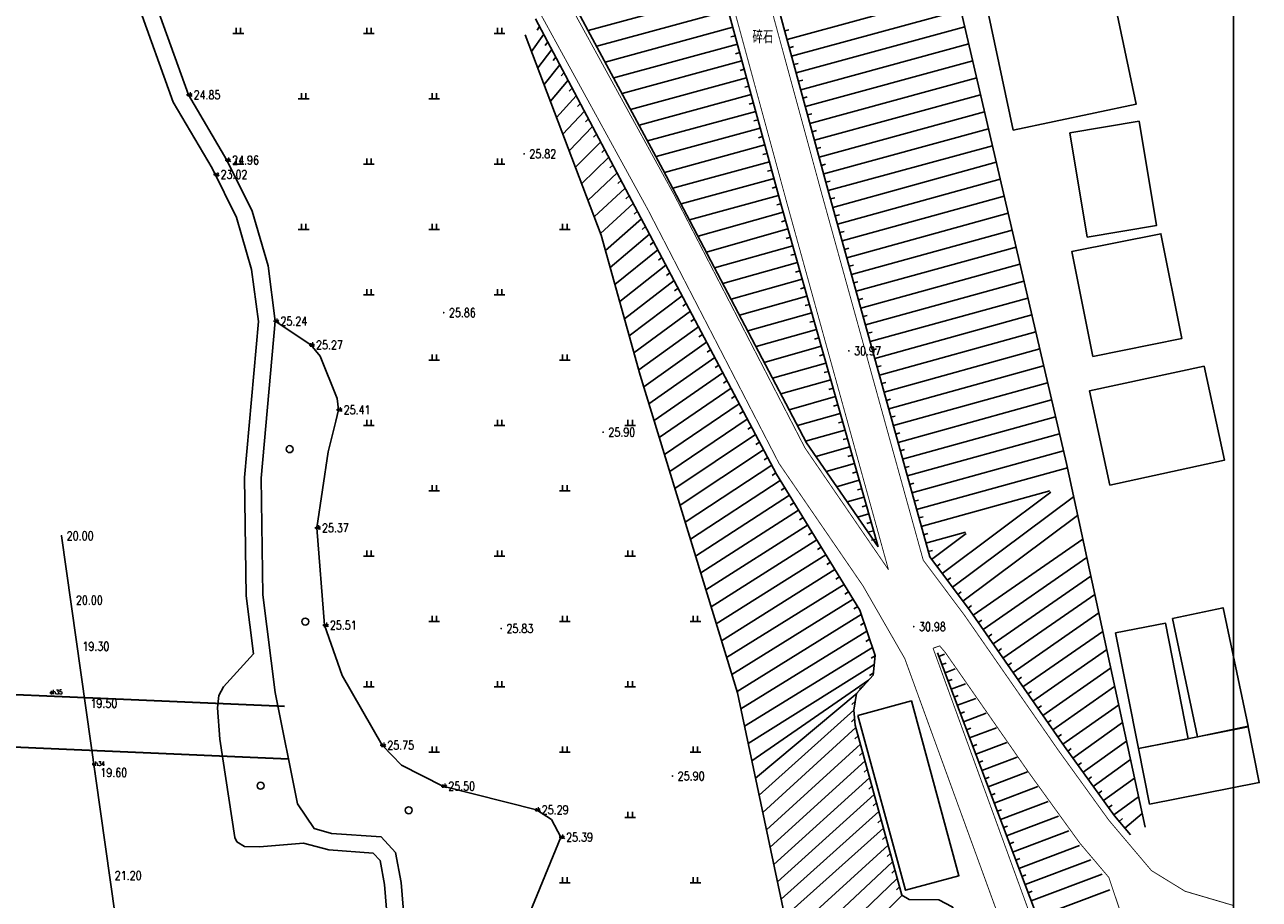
# Model space of a CAD drawing. Extents: x 475446 to 490894, y 3788879 to 3821323.
# Tile 14 of 75: x 481210 to 481352, y 3821091 to 3821191. Entities that reach past the tile are written whole.
import ezdxf
from ezdxf.enums import TextEntityAlignment as Align

# ---------------------------------------------------------------- set-up
doc = ezdxf.new("R2010")
doc.units = 0
doc.header["$LTSCALE"] = 0.5
doc.header["$PDMODE"] = 34
doc.header["$PDSIZE"] = 0.2
doc.linetypes.add('X3', pattern=[5, 4, -1])
doc.layers.get('0').update_dxf_attribs({"linetype": 'CONTINUOUS'})
for name, color, linetype in [('DLSS', 4, 'CONTINUOUS'), ('DMTZ', 3, 'CONTINUOUS'), ('dmx', 1, 'CONTINUOUS'), ('GCD', 1, 'CONTINUOUS'), ('JMD', 6, 'CONTINUOUS'), ('SXSS', 5, 'CONTINUOUS'), ('ZBTZ', 3, 'CONTINUOUS'), ('zdh', 7, 'CONTINUOUS')]:
    doc.layers.add(name, color=color, linetype=linetype)
doc.styles.add('HZ', font='rs.shx', dxfattribs={"width": 0.8, "bigfont": 'hztxt.shx'})
doc.linetypes.add('10421', pattern='A,2,[150,AAA.SHX,S=0.5,R=0,X=0,Y=0.5],1e-11', length=2)
doc.linetypes.add('1161', pattern='A,0,[149,AAA.SHX,S=0.15,R=0,X=0,Y=0],-1.6', length=1.6)

# ---------------------------------------------------------------- blocks, each defined once
blk = doc.blocks.new('GC200')
at = {"linetype": 'Continuous', "const_width": 0.2, "flags": 128}
blk.add_lwpolyline([(-0.1, 0, 1), (0.1, 0, 1)], format="xyb", close=True, dxfattribs=at)
blk = doc.blocks.new('gc119')
for p, q in [((-1.25, 0), (1.25, 0)), ((-0.5, 1.3), (-0.5, 0)), ((0.5, 1.3), (0.5, 0))]:
    blk.add_line(p, q)
blk = doc.blocks.new('gc326')
blk.add_circle((0, 0), 0.8)

msp = doc.modelspace()

# ---------------------------------------------------------------- linework, layer by layer
at = {"linetype": 'Continuous'}
msp.add_lwpolyline([(481030.24, 3821311.22), (481348.65, 3821311.22), (481348.65, 3820990.66), (481030.24, 3820990.66)], close=True, dxfattribs=at)
at = {"color": 3, "linetype": 'Continuous', "lineweight": 30, "elevation": 26.09, "flags": 128}
for points in [[(481181.52, 3821115.47), (481239.69, 3821112.94)], [(481181.26, 3821109.47), (481240.16, 3821106.92)]]:
    msp.add_lwpolyline(points, dxfattribs=at)
at = {"layer": 'DLSS', "linetype": 'X3', "const_width": 0.1, "elevation": 26.1, "flags": 128}
for points in [[(481309.05, 3821128.62), (481297.44, 3821170.53), (481282.39, 3821225.77), (481270.95, 3821284.83), (481266.19, 3821311.22)], [(481111.04, 3821276.97), (481113.87, 3821275.8), (481117.84, 3821273.1), (481128.96, 3821264.87), (481137.76, 3821259.19), (481142.81, 3821256.76), (481146.15, 3821255.98), (481150.05, 3821255.56), (481188.47, 3821255.26), (481192.58, 3821254.95), (481198.9, 3821253.34), (481204.48, 3821251.37), (481217.62, 3821244.27), (481232.86, 3821234.12), (481247.61, 3821221.78), (481262.68, 3821206.89), (481271.66, 3821194.96), (481284.51, 3821171.54), (481299.47, 3821142.59), (481309.05, 3821128.62)], [(481334.36, 3821093.28), (481331.02, 3821097.23), (481325.12, 3821105.39), (481315.55, 3821119.15), (481314.93, 3821119.87), (481314.17, 3821119.6)], [(481314.17, 3821119.6), (481325.93, 3821087.32), (481334.41, 3821064.4), (481341.2, 3821049.14), (481348.65, 3821034.96)]]:
    msp.add_lwpolyline(points, dxfattribs=at)
at = {"layer": 'DLSS', "linetype": 'Continuous', "const_width": 0.1, "elevation": 26.1, "flags": 128}
for points in [[(481348.65, 3821090.07), (481343.11, 3821091.7), (481339.25, 3821094.07), (481334.36, 3821099.85), (481328.58, 3821107.85), (481317.77, 3821123.4), (481313.04, 3821129.72), (481301.43, 3821171.63), (481286.42, 3821226.71), (481275.02, 3821285.59), (481270.4, 3821311.22)], [(481203.08, 3821248.19), (481215.83, 3821241.29), (481230.78, 3821231.34), (481245.28, 3821219.22), (481260.06, 3821204.61), (481268.74, 3821193.08), (481281.45, 3821169.91), (481296.49, 3821140.81), (481306.12, 3821126.77), (481310.92, 3821118.42), (481322.68, 3821086.13), (481331.2, 3821063.09), (481338.08, 3821047.62), (481348.65, 3821027.52)]]:
    msp.add_lwpolyline(points, dxfattribs=at)
at = {"layer": 'DLSS', "linetype": 'X3', "const_width": 0.1, "flags": 128}
msp.add_lwpolyline([(481348.65, 3821038.72), (481343.41, 3821060), (481340.04, 3821074.01), (481338.66, 3821080.45), (481334.36, 3821093.28)], dxfattribs=at)
at = {"layer": 'DMTZ', "linetype": 'Continuous'}
for p, q in [((481290.13, 3821194.75), (481274.58, 3821190.51)), ((481297.4, 3821189.51), (481316.91, 3821194.82)), ((481290.65, 3821192.82), (481275.55, 3821188.71)), ((481297.93, 3821187.58), (481317.36, 3821192.87)), ((481269.46, 3821190.11), (481268.07, 3821188.13)), ((481268.99, 3821190.99), (481268.72, 3821190.58)), ((481291.18, 3821190.89), (481276.52, 3821186.9)), ((481297.14, 3821190.47), (481297.62, 3821190.61)), ((481298.46, 3821185.65), (481317.82, 3821190.93)), ((481269.93, 3821189.23), (481269.63, 3821188.82)), ((481291.7, 3821188.96), (481277.5, 3821185.09)), ((481291.44, 3821189.93), (481290.96, 3821189.79)), ((481297.67, 3821188.54), (481298.15, 3821188.68)), ((481298.98, 3821183.72), (481318.27, 3821188.98)), ((481270.4, 3821188.34), (481268.79, 3821186.23)), ((481270.86, 3821187.46), (481270.55, 3821187.07)), ((481291.97, 3821188), (481291.48, 3821187.86)), ((481271.33, 3821186.58), (481269.51, 3821184.33)), ((481271.8, 3821185.69), (481271.48, 3821185.31)), ((481292.23, 3821187.03), (481278.47, 3821183.28)), ((481292.49, 3821186.07), (481292.01, 3821185.93)), ((481298.19, 3821186.61), (481298.68, 3821186.75)), ((481299.51, 3821181.79), (481318.73, 3821187.03)), ((481272.27, 3821184.81), (481270.23, 3821182.43)), ((481292.76, 3821185.1), (481279.44, 3821181.47)), ((481298.72, 3821184.69), (481299.2, 3821184.82)), ((481300.03, 3821179.86), (481319.18, 3821185.08)), ((481273.2, 3821183.04), (481270.95, 3821180.52)), ((481272.73, 3821183.92), (481272.4, 3821183.55)), ((481293.28, 3821183.17), (481280.42, 3821179.67)), ((481293.02, 3821184.14), (481292.54, 3821184)), ((481299.24, 3821182.76), (481299.73, 3821182.89)), ((481300.56, 3821177.93), (481319.63, 3821183.13)), ((481273.67, 3821182.16), (481273.33, 3821181.79)), ((481293.54, 3821182.21), (481293.06, 3821182.07)), ((481274.14, 3821181.27), (481271.66, 3821178.62)), ((481274.61, 3821180.39), (481274.26, 3821180.03)), ((481293.81, 3821181.24), (481281.39, 3821177.86)), ((481294.07, 3821180.28), (481293.59, 3821180.15)), ((481299.77, 3821180.83), (481300.25, 3821180.96)), ((481301.08, 3821176), (481320.09, 3821181.18)), ((481275.07, 3821179.5), (481272.38, 3821176.72)), ((481275.54, 3821178.62), (481275.19, 3821178.26)), ((481294.33, 3821179.31), (481282.36, 3821176.05)), ((481300.3, 3821178.9), (481300.78, 3821179.03)), ((481301.61, 3821174.07), (481320.54, 3821179.23)), ((481276.01, 3821177.74), (481273.1, 3821174.82)), ((481294.86, 3821177.38), (481283.33, 3821174.24)), ((481294.6, 3821178.35), (481294.11, 3821178.22)), ((481302.14, 3821172.14), (481320.99, 3821177.28)), ((481276.94, 3821175.97), (481273.82, 3821172.92)), ((481276.48, 3821176.85), (481276.12, 3821176.5)), ((481295.12, 3821176.42), (481294.64, 3821176.29)), ((481300.82, 3821176.97), (481301.3, 3821177.1)), ((481277.41, 3821175.08), (481277.05, 3821174.74)), ((481295.38, 3821175.45), (481284.28, 3821172.43)), ((481295.65, 3821174.49), (481295.16, 3821174.36)), ((481301.35, 3821175.04), (481301.83, 3821175.17)), ((481302.67, 3821170.21), (481321.43, 3821175.41)), ((481277.88, 3821174.2), (481274.54, 3821171.02)), ((481278.35, 3821173.32), (481277.98, 3821172.97)), ((481295.91, 3821173.52), (481285.24, 3821170.61)), ((481301.87, 3821173.11), (481302.36, 3821173.24)), ((481303.2, 3821168.29), (481321.88, 3821173.46)), ((481278.81, 3821172.43), (481275.26, 3821169.12)), ((481279.28, 3821171.55), (481278.91, 3821171.21)), ((481296.44, 3821171.59), (481286.19, 3821168.8)), ((481296.17, 3821172.56), (481295.69, 3821172.43)), ((481303.74, 3821166.36), (481322.33, 3821171.51)), ((481279.75, 3821170.66), (481275.98, 3821167.22)), ((481296.7, 3821170.63), (481296.22, 3821170.5)), ((481302.4, 3821171.18), (481302.88, 3821171.31)), ((481280.68, 3821168.9), (481276.55, 3821165.27)), ((481280.22, 3821169.78), (481279.84, 3821169.45)), ((481296.97, 3821169.67), (481287.19, 3821166.9)), ((481297.24, 3821168.7), (481296.76, 3821168.57)), ((481302.94, 3821169.25), (481303.42, 3821169.38)), ((481304.27, 3821164.43), (481322.79, 3821169.56)), ((481281.15, 3821168.01), (481280.77, 3821167.69)), ((481297.51, 3821167.74), (481288.14, 3821165.09)), ((481303.47, 3821167.32), (481303.95, 3821167.46)), ((481304.81, 3821162.51), (481323.24, 3821167.61)), ((481281.62, 3821167.13), (481277.09, 3821163.31)), ((481282.09, 3821166.25), (481281.7, 3821165.93)), ((481297.79, 3821166.78), (481297.3, 3821166.64)), ((481282.56, 3821165.36), (481277.64, 3821161.35)), ((481283.02, 3821164.48), (481282.63, 3821164.16)), ((481298.06, 3821165.82), (481289.09, 3821163.28)), ((481298.33, 3821164.85), (481297.85, 3821164.72)), ((481304, 3821165.4), (481304.49, 3821165.53)), ((481305.34, 3821160.58), (481323.7, 3821165.66)), ((481283.49, 3821163.59), (481278.19, 3821159.4)), ((481298.6, 3821163.89), (481290.04, 3821161.47)), ((481304.54, 3821163.47), (481305.02, 3821163.6)), ((481305.87, 3821158.65), (481324.15, 3821163.71)), ((481284.43, 3821161.83), (481278.74, 3821157.44)), ((481283.96, 3821162.71), (481283.56, 3821162.4)), ((481299.15, 3821161.97), (481290.99, 3821159.66)), ((481298.88, 3821162.93), (481298.39, 3821162.79)), ((481305.07, 3821161.54), (481305.55, 3821161.67)), ((481306.41, 3821156.72), (481324.6, 3821161.76)), ((481284.89, 3821160.94), (481284.5, 3821160.64)), ((481299.42, 3821161.01), (481298.94, 3821160.87)), ((481285.36, 3821160.06), (481279.28, 3821155.48)), ((481285.83, 3821159.17), (481285.43, 3821158.88)), ((481299.69, 3821160.04), (481291.94, 3821157.85)), ((481299.97, 3821159.08), (481299.48, 3821158.95)), ((481305.61, 3821159.61), (481306.09, 3821159.75)), ((481306.94, 3821154.8), (481325.06, 3821159.81)), ((481286.3, 3821158.29), (481279.83, 3821153.53)), ((481286.76, 3821157.41), (481286.36, 3821157.11)), ((481300.24, 3821158.12), (481292.89, 3821156.04)), ((481306.14, 3821157.69), (481306.62, 3821157.82)), ((481307.48, 3821152.87), (481325.51, 3821157.87)), ((481287.23, 3821156.52), (481280.38, 3821151.57)), ((481300.78, 3821156.2), (481293.84, 3821154.23)), ((481300.51, 3821157.16), (481300.03, 3821157.02)), ((481308.01, 3821150.94), (481325.96, 3821155.92)), ((481288.17, 3821154.75), (481280.96, 3821149.62)), ((481287.7, 3821155.64), (481287.29, 3821155.35)), ((481301.06, 3821155.23), (481300.57, 3821155.1)), ((481306.67, 3821155.76), (481307.16, 3821155.89)), ((481288.63, 3821153.87), (481288.23, 3821153.58)), ((481301.33, 3821154.27), (481294.79, 3821152.42)), ((481301.6, 3821153.31), (481301.12, 3821153.17)), ((481307.21, 3821153.83), (481307.69, 3821153.97)), ((481308.54, 3821149.01), (481326.42, 3821153.97)), ((481289.1, 3821152.99), (481281.55, 3821147.68)), ((481289.57, 3821152.1), (481289.16, 3821151.82)), ((481301.87, 3821152.35), (481295.74, 3821150.61)), ((481307.74, 3821151.9), (481308.22, 3821152.04)), ((481309.08, 3821147.09), (481326.87, 3821152.02)), ((481290.04, 3821151.22), (481282.15, 3821145.73)), ((481290.51, 3821150.33), (481290.09, 3821150.05)), ((481302.42, 3821150.42), (481296.69, 3821148.8)), ((481302.15, 3821151.38), (481301.66, 3821151.25)), ((481290.97, 3821149.45), (481282.74, 3821143.79)), ((481302.69, 3821149.46), (481302.21, 3821149.32)), ((481308.28, 3821149.98), (481308.76, 3821150.11)), ((481309.61, 3821145.16), (481327.32, 3821150.07)), ((481291.91, 3821147.68), (481283.34, 3821141.85)), ((481291.44, 3821148.57), (481291.03, 3821148.28)), ((481302.96, 3821148.5), (481297.64, 3821146.99)), ((481303.24, 3821147.54), (481302.75, 3821147.4)), ((481308.81, 3821148.05), (481309.29, 3821148.18)), ((481310.15, 3821143.23), (481327.78, 3821148.12)), ((481292.38, 3821146.8), (481291.96, 3821146.52)), ((481303.51, 3821146.57), (481298.59, 3821145.18)), ((481309.34, 3821146.12), (481309.83, 3821146.26)), ((481310.68, 3821141.3), (481328.23, 3821146.17)), ((481292.84, 3821145.91), (481283.93, 3821139.9)), ((481293.31, 3821145.03), (481292.9, 3821144.75)), ((481304.05, 3821144.65), (481299.54, 3821143.37)), ((481303.78, 3821145.61), (481303.3, 3821145.48)), ((481293.78, 3821144.15), (481284.53, 3821137.96)), ((481294.25, 3821143.26), (481293.83, 3821142.99)), ((481304.33, 3821143.69), (481303.84, 3821143.55)), ((481309.88, 3821144.19), (481310.36, 3821144.33)), ((481311.21, 3821139.38), (481328.69, 3821144.22)), ((481294.71, 3821142.38), (481285.12, 3821136.02)), ((481304.6, 3821142.73), (481300.71, 3821141.62)), ((481304.87, 3821141.76), (481304.39, 3821141.63)), ((481310.41, 3821142.27), (481310.89, 3821142.4)), ((481311.75, 3821137.45), (481329.14, 3821142.27)), ((481295.65, 3821140.61), (481285.72, 3821134.07)), ((481295.18, 3821141.5), (481294.76, 3821141.22)), ((481305.14, 3821140.8), (481301.91, 3821139.88)), ((481310.95, 3821140.34), (481311.43, 3821140.47)), ((481312.28, 3821135.52), (481329.59, 3821140.32)), ((481296.12, 3821139.73), (481295.7, 3821139.45)), ((481305.42, 3821139.84), (481304.93, 3821139.7)), ((481296.63, 3821138.87), (481286.31, 3821132.13)), ((481297.15, 3821138.02), (481296.73, 3821137.74)), ((481305.69, 3821138.88), (481303.1, 3821138.14)), ((481305.96, 3821137.91), (481305.48, 3821137.78)), ((481311.48, 3821138.41), (481311.96, 3821138.55)), ((481312.82, 3821133.59), (481327.59, 3821137.69)), ((481315.2, 3821128.2), (481327.68, 3821137.52)), ((481297.68, 3821137.16), (481286.91, 3821130.19)), ((481298.2, 3821136.31), (481297.78, 3821136.04)), ((481306.23, 3821136.95), (481304.3, 3821136.4)), ((481312.01, 3821136.49), (481312.5, 3821136.62)), ((481316.4, 3821126.6), (481330.3, 3821136.99)), ((481298.72, 3821135.46), (481287.5, 3821128.24)), ((481306.78, 3821135.03), (481305.49, 3821134.66)), ((481306.51, 3821135.99), (481306.03, 3821135.85)), ((481312.55, 3821134.56), (481313.03, 3821134.69)), ((481317.6, 3821124.99), (481330.77, 3821134.84)), ((481299.77, 3821133.75), (481288.09, 3821126.3)), ((481299.24, 3821134.61), (481298.82, 3821134.34)), ((481307.05, 3821134.07), (481306.57, 3821133.93)), ((481300.81, 3821132.05), (481288.69, 3821124.36)), ((481300.29, 3821132.9), (481299.87, 3821132.63)), ((481307.32, 3821133.1), (481306.69, 3821132.92)), ((481307.6, 3821132.14), (481307.12, 3821132.01)), ((481313.08, 3821132.63), (481313.56, 3821132.76)), ((481313.35, 3821131.67), (481317.88, 3821132.92)), ((481314, 3821129.8), (481317.96, 3821132.76)), ((481318.78, 3821123.38), (481331.36, 3821132.13)), ((481301.33, 3821131.2), (481300.91, 3821130.93)), ((481313.62, 3821130.7), (481314.1, 3821130.84)), ((481301.86, 3821130.34), (481289.28, 3821122.41)), ((481302.38, 3821129.49), (481301.96, 3821129.23)), ((481314.6, 3821129), (481315, 3821129.3)), ((481319.92, 3821121.74), (481331.81, 3821130.01)), ((481302.9, 3821128.64), (481289.88, 3821120.47)), ((481303.43, 3821127.79), (481303, 3821127.52)), ((481315.8, 3821127.4), (481316.2, 3821127.7)), ((481321.06, 3821120.1), (481332.27, 3821127.89)), ((481303.95, 3821126.93), (481290.47, 3821118.53)), ((481304.99, 3821125.23), (481291.07, 3821116.58)), ((481304.47, 3821126.08), (481304.05, 3821125.82)), ((481317, 3821125.79), (481317.4, 3821126.09)), ((481322.2, 3821118.45), (481332.73, 3821125.77)), ((481305.93, 3821123.47), (481291.66, 3821114.64)), ((481305.52, 3821124.38), (481305.09, 3821124.11)), ((481318.2, 3821124.19), (481318.6, 3821124.49)), ((481323.35, 3821116.81), (481333.19, 3821123.66)), ((481306.25, 3821122.53), (481305.82, 3821122.26)), ((481319.35, 3821122.56), (481319.76, 3821122.84)), ((481306.57, 3821121.58), (481292.1, 3821112.66)), ((481306.88, 3821120.63), (481306.46, 3821120.37)), ((481320.49, 3821120.92), (481320.9, 3821121.2)), ((481324.49, 3821115.17), (481333.65, 3821121.54)), ((481307.2, 3821119.68), (481292.52, 3821110.67)), ((481321.63, 3821119.27), (481322.04, 3821119.56)), ((481325.63, 3821113.53), (481334.1, 3821119.42)), ((481307.41, 3821117.74), (481292.94, 3821108.68)), ((481307.51, 3821118.73), (481307.08, 3821118.47)), ((481314.84, 3821118.66), (481315.5, 3821118.91)), ((481315.19, 3821117.72), (481315.66, 3821117.9)), ((481322.77, 3821117.63), (481323.19, 3821117.92)), ((481307.31, 3821116.74), (481306.89, 3821116.47)), ((481315.55, 3821116.79), (481316.69, 3821117.22)), ((481323.92, 3821115.99), (481324.33, 3821116.28)), ((481326.77, 3821111.89), (481334.56, 3821117.3)), ((481306.77, 3821115.94), (481293.36, 3821106.69)), ((481306.1, 3821115.2), (481305.71, 3821114.89)), ((481315.9, 3821115.85), (481316.37, 3821116.03)), ((481316.25, 3821114.92), (481317.88, 3821115.53)), ((481327.91, 3821110.24), (481335.02, 3821115.19)), ((481305.44, 3821114.45), (481293.78, 3821104.7)), ((481305.23, 3821113.48), (481304.86, 3821113.16)), ((481316.61, 3821113.98), (481317.07, 3821114.16)), ((481316.96, 3821113.05), (481319.07, 3821113.84)), ((481325.06, 3821114.35), (481325.47, 3821114.63)), ((481305.07, 3821112.5), (481294.21, 3821102.72)), ((481317.31, 3821112.11), (481317.78, 3821112.29)), ((481317.67, 3821111.17), (481320.26, 3821112.15)), ((481326.2, 3821112.71), (481326.61, 3821112.99)), ((481329.06, 3821108.6), (481335.48, 3821113.07)), ((481305.16, 3821111.5), (481304.79, 3821111.17)), ((481327.34, 3821111.07), (481327.75, 3821111.35)), ((481330.22, 3821106.98), (481335.91, 3821111.09)), ((481305.3, 3821110.51), (481294.63, 3821100.73)), ((481305.56, 3821109.55), (481305.19, 3821109.21)), ((481318.02, 3821110.24), (481318.49, 3821110.41)), ((481318.37, 3821109.3), (481321.45, 3821110.46)), ((481328.48, 3821109.42), (481328.9, 3821109.71)), ((481305.83, 3821108.59), (481295.05, 3821098.74)), ((481318.72, 3821108.37), (481319.19, 3821108.54)), ((481319.08, 3821107.43), (481322.64, 3821108.77)), ((481329.64, 3821107.79), (481330.04, 3821108.08)), ((481331.39, 3821105.36), (481336.37, 3821108.95)), ((481306.36, 3821106.66), (481295.47, 3821096.75)), ((481306.09, 3821107.62), (481305.72, 3821107.28)), ((481319.43, 3821106.5), (481319.9, 3821106.67)), ((481319.78, 3821105.56), (481323.83, 3821107.09)), ((481330.81, 3821106.17), (481331.21, 3821106.46)), ((481332.56, 3821103.74), (481336.83, 3821106.82)), ((481306.62, 3821105.69), (481306.25, 3821105.36)), ((481320.49, 3821103.69), (481325.02, 3821105.4)), ((481306.89, 3821104.73), (481295.89, 3821094.76)), ((481307.15, 3821103.76), (481306.78, 3821103.43)), ((481320.14, 3821104.62), (481320.6, 3821104.8)), ((481321.2, 3821101.82), (481326.21, 3821103.71)), ((481331.98, 3821104.55), (481332.38, 3821104.84)), ((481333.74, 3821102.11), (481337.29, 3821104.68)), ((481307.42, 3821102.8), (481296.31, 3821092.78)), ((481320.84, 3821102.75), (481321.31, 3821102.93)), ((481333.15, 3821102.92), (481333.56, 3821103.22)), ((481334.91, 3821100.49), (481337.75, 3821102.55)), ((481307.95, 3821100.87), (481296.73, 3821090.79)), ((481307.68, 3821101.84), (481307.31, 3821101.5)), ((481321.55, 3821100.88), (481322.02, 3821101.06)), ((481321.9, 3821099.95), (481327.39, 3821102.02)), ((481334.32, 3821101.3), (481334.73, 3821101.6)), ((481336.19, 3821098.96), (481338.17, 3821100.63)), ((481308.21, 3821099.91), (481307.84, 3821099.57)), ((481322.61, 3821098.08), (481328.58, 3821100.33)), ((481335.54, 3821099.72), (481335.92, 3821100.04)), ((481308.48, 3821098.94), (481297.15, 3821088.8)), ((481308.74, 3821097.98), (481308.37, 3821097.64)), ((481322.25, 3821099.01), (481322.72, 3821099.19)), ((481323.31, 3821096.2), (481329.77, 3821098.64)), ((481309, 3821097.01), (481297.96, 3821086.94)), ((481322.96, 3821097.14), (481323.43, 3821097.32)), ((481324.02, 3821094.33), (481330.97, 3821096.95)), ((481309.53, 3821095.09), (481298.86, 3821085.12)), ((481309.27, 3821096.05), (481308.9, 3821095.71)), ((481323.67, 3821095.27), (481324.13, 3821095.45)), ((481324.73, 3821092.46), (481332.28, 3821095.31)), ((481309.8, 3821094.12), (481309.44, 3821093.78)), ((481324.37, 3821093.4), (481324.84, 3821093.57)), ((481325.43, 3821090.59), (481333.59, 3821093.67)), ((481310.06, 3821093.16), (481299.76, 3821083.3)), ((481310.33, 3821092.19), (481309.97, 3821091.85)), ((481310.62, 3821091.25), (481300.65, 3821081.48)), ((481325.08, 3821091.53), (481325.55, 3821091.7)), ((481326.14, 3821088.72), (481334.47, 3821091.86))]:
    msp.add_line(p, q, dxfattribs=at)
for points in [[(481265.52, 3821311.1), (481270.28, 3821284.7), (481281.72, 3821225.62), (481296.77, 3821170.35), (481307.85, 3821131.23)], [(481336.83, 3821098.19), (481335.01, 3821100.35), (481329.25, 3821108.32), (481318.43, 3821123.88), (481313.79, 3821130.09), (481302.22, 3821171.85), (481287.22, 3821226.9), (481275.83, 3821285.74), (481271.23, 3821311.22)], [(481268.53, 3821191.88), (481296.2, 3821139.57), (481305.77, 3821123.97), (481307.51, 3821118.75), (481307.29, 3821116.52), (481305.39, 3821114.4), (481305.07, 3821112.5), (481305.23, 3821110.76), (481310.58, 3821091.27), (481311.44, 3821090.77), (481314.82, 3821090.72), (481316.38, 3821089.92), (481317.4, 3821088.47), (481327.84, 3821057.13), (481342.8, 3821029.28)], [(481348.65, 3821036.44), (481341.82, 3821049.43), (481335.05, 3821064.66), (481326.58, 3821087.56), (481314.69, 3821119.07)]]:
    msp.add_lwpolyline(points, dxfattribs=at)
at = {"layer": 'DMTZ', "linetype": '10421', "flags": 128}
for points in [[(481254.97, 3821074.19), (481254.68, 3821074.63), (481254.16, 3821079.51), (481253.1, 3821092.72), (481252.45, 3821096.15), (481250.79, 3821097.93), (481245.1, 3821098.35), (481243.09, 3821098.89), (481241.19, 3821101.74), (481238.64, 3821114.53), (481237.22, 3821125.74), (481237.04, 3821139.14), (481238.64, 3821157.15), (481237.81, 3821163.49), (481235.98, 3821169.77), (481233.09, 3821175.64), (481228.66, 3821183.13), (481224.61, 3821194.43), (481220.09, 3821204.44), (481216.24, 3821210.11), (481202.69, 3821228.47), (481197.17, 3821236.83), (481191.52, 3821251.07), (481188.92, 3821251.02)], [(481254.16, 3821079.51), (481263.19, 3821081.42), (481267.83, 3821089.14), (481271.44, 3821097.9), (481270.35, 3821099.92), (481268.63, 3821101.04), (481257.9, 3821103.77), (481253.12, 3821106.18), (481250.9, 3821108.46), (481246.31, 3821116.46), (481244.31, 3821122.24), (481243.4, 3821133.41), (481244.73, 3821142.16), (481245.61, 3821145.69), (481245.89, 3821146.97), (481245.74, 3821148.28), (481243.79, 3821153.15), (481242.72, 3821154.42), (481238.64, 3821157.15)]]:
    msp.add_lwpolyline(points, dxfattribs=at)
at = {"layer": 'dmx', "linetype": 'Continuous'}
msp.add_lwpolyline([(481214.1, 3821132.5), (481228.1, 3821033.49)], dxfattribs=at)
at = {"layer": 'JMD', "linetype": 'Continuous', "flags": 128}
for points in [[(481323.35, 3821179.08), (481337.51, 3821182.07), (481332.87, 3821204.04), (481318.71, 3821201.05)], [(481331.88, 3821166.81), (481339.82, 3821168.13), (481337.82, 3821180.1), (481329.89, 3821178.77)], [(481332.51, 3821153.11), (481342.73, 3821155.16), (481340.33, 3821167.19), (481330.1, 3821165.15)], [(481334.47, 3821138.34), (481347.63, 3821141.18), (481345.29, 3821151.98), (481332.13, 3821149.14)], [(481341.67, 3821123.03), (481344.55, 3821109.42), (481350.36, 3821110.65), (481347.48, 3821124.25)], [(481337.75, 3821108.08), (481343.48, 3821109.21), (481340.86, 3821122.48), (481335.13, 3821121.36)], [(481305.53, 3821111.89), (481310.99, 3821091.81), (481317.14, 3821093.49), (481311.69, 3821113.56)], [(481339.01, 3821101.7), (481351.63, 3821104.18), (481350.37, 3821110.57), (481337.75, 3821108.08)]]:
    msp.add_lwpolyline(points, close=True, dxfattribs=at)
at = {"layer": 'SXSS', "linetype": 'Continuous', "flags": 128}
msp.add_lwpolyline([(481252.25, 3821079.29), (481251.2, 3821092.46), (481250.67, 3821095.25), (481249.9, 3821096.07), (481244.78, 3821096.45), (481241.89, 3821097.22), (481236.83, 3821096.81), (481235.12, 3821096.83), (481234.22, 3821097.38), (481234.01, 3821097.87), (481232.27, 3821109.15), (481231.99, 3821112.77), (481232.17, 3821114.16), (481232.69, 3821115.17), (481236.15, 3821118.96), (481235.31, 3821125.61), (481235.12, 3821139.21), (481236.71, 3821157.11), (481235.93, 3821163.09), (481234.18, 3821169.07), (481231.4, 3821174.73), (481226.92, 3821182.31), (481222.83, 3821193.71)], dxfattribs=at)
at = {"layer": 'ZBTZ', "linetype": '1161', "flags": 128}
for points in [[(481248.63, 3821311.22), (481270.03, 3821202.48), (481271.29, 3821196.63), (481283.16, 3821174.56), (481299.64, 3821143.18), (481307.85, 3821131.23)], [(481338.51, 3821099.06), (481329.48, 3821140.81), (481313.08, 3821211.29), (481291.41, 3821311.22)], [(481297.23, 3821088.42), (481291.72, 3821114.47), (481280.55, 3821150.96), (481276.06, 3821167.02), (481267.35, 3821190.03)]]:
    msp.add_lwpolyline(points, dxfattribs=at)
at = {"layer": 'zdh', "linetype": 'Continuous'}
for p in [(481228.66, 3821183.13, 24.85), (481233.09, 3821175.64, 24.96), (481231.76, 3821174, 23.02), (481238.64, 3821157.15, 25.24), (481242.72, 3821154.42, 25.27), (481245.89, 3821146.97, 25.41), (481243.4, 3821133.41, 25.37), (481244.31, 3821122.24, 25.51), (481212.96, 3821114.5, 22.89), (481250.9, 3821108.46, 25.75), (481217.81, 3821106.28, 22.85), (481257.9, 3821103.77, 25.5), (481268.63, 3821101.04, 25.29), (481271.44, 3821097.9, 25.39)]:
    msp.add_point(p, dxfattribs=at)

# ---------------------------------------------------------------- block references
at = {"layer": 'GCD', "linetype": 'Continuous'}
ref = msp.add_blockref('GC200', (481228.66, 3821183.13, 24.85), dxfattribs=dict(at, xscale=0.5, yscale=0.5, zscale=0.5))
ref.add_attrib('height', '24.85', dxfattribs={"linetype": 'Continuous', "height": 1, "style": 'HZ', "width": 0.8}).set_placement((481229.26, 3821183.13, 24.85), align=Align.MIDDLE_LEFT)
ref = msp.add_blockref('GC200', (481233.09, 3821175.64, 24.96), dxfattribs=dict(at, xscale=0.5, yscale=0.5, zscale=0.5))
ref.add_attrib('height', '24.96', dxfattribs={"linetype": 'Continuous', "height": 1, "style": 'HZ', "width": 0.8}).set_placement((481233.69, 3821175.64, 24.96), align=Align.MIDDLE_LEFT)
ref = msp.add_blockref('GC200', (481267.21, 3821176.36, 25.82), dxfattribs=dict(at, xscale=0.5, yscale=0.5, zscale=0.5))
ref.add_attrib('height', '25.82', dxfattribs={"linetype": 'Continuous', "height": 1, "style": 'HZ', "width": 0.8}).set_placement((481267.81, 3821176.36, 25.82), align=Align.MIDDLE_LEFT)
ref = msp.add_blockref('GC200', (481231.76, 3821174, 23.02), dxfattribs=dict(at, xscale=0.5, yscale=0.5, zscale=0.5))
ref.add_attrib('height', '23.02', dxfattribs={"linetype": 'Continuous', "height": 1, "style": 'HZ', "width": 0.8}).set_placement((481232.36, 3821174, 23.02), align=Align.MIDDLE_LEFT)
ref = msp.add_blockref('GC200', (481238.64, 3821157.15, 25.24), dxfattribs=dict(at, xscale=0.5, yscale=0.5, zscale=0.5))
ref.add_attrib('height', '25.24', dxfattribs={"linetype": 'Continuous', "height": 1, "style": 'HZ', "width": 0.8}).set_placement((481239.24, 3821157.15, 25.24), align=Align.MIDDLE_LEFT)
ref = msp.add_blockref('GC200', (481257.98, 3821158.13, 25.86), dxfattribs=dict(at, xscale=0.5, yscale=0.5, zscale=0.5))
ref.add_attrib('height', '25.86', dxfattribs={"linetype": 'Continuous', "height": 1, "style": 'HZ', "width": 0.8}).set_placement((481258.58, 3821158.13, 25.86), align=Align.MIDDLE_LEFT)
ref = msp.add_blockref('GC200', (481242.72, 3821154.42, 25.27), dxfattribs=dict(at, xscale=0.5, yscale=0.5, zscale=0.5))
ref.add_attrib('height', '25.27', dxfattribs={"linetype": 'Continuous', "height": 1, "style": 'HZ', "width": 0.8}).set_placement((481243.32, 3821154.42, 25.27), align=Align.MIDDLE_LEFT)
ref = msp.add_blockref('GC200', (481304.51, 3821153.74, 30.97), dxfattribs=dict(at, xscale=0.5, yscale=0.5, zscale=0.5))
ref.add_attrib('height', '30.97', dxfattribs={"linetype": 'Continuous', "height": 1, "style": 'HZ', "width": 0.8}).set_placement((481305.11, 3821153.74, 30.97), align=Align.MIDDLE_LEFT)
ref = msp.add_blockref('GC200', (481245.89, 3821146.97, 25.41), dxfattribs=dict(at, xscale=0.5, yscale=0.5, zscale=0.5))
ref.add_attrib('height', '25.41', dxfattribs={"linetype": 'Continuous', "height": 1, "style": 'HZ', "width": 0.8}).set_placement((481246.49, 3821146.97, 25.41), align=Align.MIDDLE_LEFT)
ref = msp.add_blockref('GC200', (481276.28, 3821144.4, 25.9), dxfattribs=dict(at, xscale=0.5, yscale=0.5, zscale=0.5))
ref.add_attrib('height', '25.90', dxfattribs={"linetype": 'Continuous', "height": 1, "style": 'HZ', "width": 0.8}).set_placement((481276.88, 3821144.4, 25.9), align=Align.MIDDLE_LEFT)
ref = msp.add_blockref('GC200', (481243.4, 3821133.41, 25.37), dxfattribs=dict(at, xscale=0.5, yscale=0.5, zscale=0.5))
ref.add_attrib('height', '25.37', dxfattribs={"linetype": 'Continuous', "height": 1, "style": 'HZ', "width": 0.8}).set_placement((481244, 3821133.41, 25.37), align=Align.MIDDLE_LEFT)
ref = msp.add_blockref('GC200', (481214.1, 3821132.5, 20), dxfattribs=dict(at, xscale=0.5, yscale=0.5, zscale=0.5))
ref.add_attrib('height', '20.00', dxfattribs={"linetype": 'Continuous', "height": 1, "style": 'HZ', "width": 0.8}).set_placement((481214.7, 3821132.5, 20), align=Align.MIDDLE_LEFT)
ref = msp.add_blockref('GC200', (481215.15, 3821125.12, 20), dxfattribs=dict(at, xscale=0.5, yscale=0.5, zscale=0.5))
ref.add_attrib('height', '20.00', dxfattribs={"linetype": 'Continuous', "height": 1, "style": 'HZ', "width": 0.8}).set_placement((481215.75, 3821125.12, 20), align=Align.MIDDLE_LEFT)
ref = msp.add_blockref('GC200', (481244.31, 3821122.24, 25.51), dxfattribs=dict(at, xscale=0.5, yscale=0.5, zscale=0.5))
ref.add_attrib('height', '25.51', dxfattribs={"linetype": 'Continuous', "height": 1, "style": 'HZ', "width": 0.8}).set_placement((481244.91, 3821122.24, 25.51), align=Align.MIDDLE_LEFT)
ref = msp.add_blockref('GC200', (481264.59, 3821121.86, 25.83), dxfattribs=dict(at, xscale=0.5, yscale=0.5, zscale=0.5))
ref.add_attrib('height', '25.83', dxfattribs={"linetype": 'Continuous', "height": 1, "style": 'HZ', "width": 0.8}).set_placement((481265.19, 3821121.86, 25.83), align=Align.MIDDLE_LEFT)
ref = msp.add_blockref('GC200', (481311.95, 3821122.08, 30.98), dxfattribs=dict(at, xscale=0.5, yscale=0.5, zscale=0.5))
ref.add_attrib('height', '30.98', dxfattribs={"linetype": 'Continuous', "height": 1, "style": 'HZ', "width": 0.8}).set_placement((481312.55, 3821122.08, 30.98), align=Align.MIDDLE_LEFT)
ref = msp.add_blockref('GC200', (481215.9, 3821119.82, 19.3), dxfattribs=dict(at, xscale=0.5, yscale=0.5, zscale=0.5))
ref.add_attrib('height', '19.30', dxfattribs={"linetype": 'Continuous', "height": 1, "style": 'HZ', "width": 0.8}).set_placement((481216.5, 3821119.82, 19.3), align=Align.MIDDLE_LEFT)
ref = msp.add_blockref('GC200', (481216.82, 3821113.27, 19.5), dxfattribs=dict(at, xscale=0.5, yscale=0.5, zscale=0.5))
ref.add_attrib('height', '19.50', dxfattribs={"linetype": 'Continuous', "height": 1, "style": 'HZ', "width": 0.8}).set_placement((481217.42, 3821113.27, 19.5), align=Align.MIDDLE_LEFT)
ref = msp.add_blockref('GC200', (481250.9, 3821108.46, 25.75), dxfattribs=dict(at, xscale=0.5, yscale=0.5, zscale=0.5))
ref.add_attrib('height', '25.75', dxfattribs={"linetype": 'Continuous', "height": 1, "style": 'HZ', "width": 0.8}).set_placement((481251.5, 3821108.46, 25.75), align=Align.MIDDLE_LEFT)
ref = msp.add_blockref('GC200', (481217.95, 3821105.32, 19.6), dxfattribs=dict(at, xscale=0.5, yscale=0.5, zscale=0.5))
ref.add_attrib('height', '19.60', dxfattribs={"linetype": 'Continuous', "height": 1, "style": 'HZ', "width": 0.8}).set_placement((481218.55, 3821105.32, 19.6), align=Align.MIDDLE_LEFT)
ref = msp.add_blockref('GC200', (481284.25, 3821104.93, 25.9), dxfattribs=dict(at, xscale=0.5, yscale=0.5, zscale=0.5))
ref.add_attrib('height', '25.90', dxfattribs={"linetype": 'Continuous', "height": 1, "style": 'HZ', "width": 0.8}).set_placement((481284.85, 3821104.93, 25.9), align=Align.MIDDLE_LEFT)
ref = msp.add_blockref('GC200', (481257.9, 3821103.77, 25.5), dxfattribs=dict(at, xscale=0.5, yscale=0.5, zscale=0.5))
ref.add_attrib('height', '25.50', dxfattribs={"linetype": 'Continuous', "height": 1, "style": 'HZ', "width": 0.8}).set_placement((481258.5, 3821103.77, 25.5), align=Align.MIDDLE_LEFT)
ref = msp.add_blockref('GC200', (481268.63, 3821101.04, 25.29), dxfattribs=dict(at, xscale=0.5, yscale=0.5, zscale=0.5))
ref.add_attrib('height', '25.29', dxfattribs={"linetype": 'Continuous', "height": 1, "style": 'HZ', "width": 0.8}).set_placement((481269.23, 3821101.04, 25.29), align=Align.MIDDLE_LEFT)
ref = msp.add_blockref('GC200', (481271.44, 3821097.9, 25.39), dxfattribs=dict(at, xscale=0.5, yscale=0.5, zscale=0.5))
ref.add_attrib('height', '25.39', dxfattribs={"linetype": 'Continuous', "height": 1, "style": 'HZ', "width": 0.8}).set_placement((481272.04, 3821097.9, 25.39), align=Align.MIDDLE_LEFT)
ref = msp.add_blockref('GC200', (481219.61, 3821093.51, 21.2), dxfattribs=dict(at, xscale=0.5, yscale=0.5, zscale=0.5))
ref.add_attrib('height', '21.20', dxfattribs={"linetype": 'Continuous', "height": 1, "style": 'HZ', "width": 0.8}).set_placement((481220.21, 3821093.51, 21.2), align=Align.MIDDLE_LEFT)
at = {"layer": 'ZBTZ', "linetype": 'Continuous', "xscale": 0.5, "yscale": 0.5}
for name, p in [('gc119', (481234.39, 3821190.17)), ('gc119', (481249.39, 3821190.17)), ('gc119', (481264.39, 3821190.17)), ('gc119', (481241.89, 3821182.67)), ('gc119', (481256.89, 3821182.67)), ('gc119', (481234.39, 3821175.17)), ('gc119', (481249.39, 3821175.17)), ('gc119', (481264.39, 3821175.17)), ('gc119', (481241.89, 3821167.67)), ('gc119', (481256.89, 3821167.67)), ('gc119', (481271.89, 3821167.67)), ('gc119', (481249.39, 3821160.17)), ('gc119', (481264.39, 3821160.17)), ('gc119', (481256.89, 3821152.67)), ('gc119', (481271.89, 3821152.67)), ('gc119', (481249.39, 3821145.17)), ('gc119', (481264.39, 3821145.17)), ('gc119', (481279.39, 3821145.17)), ('gc326', (481240.28, 3821142.46)), ('gc119', (481256.89, 3821137.67)), ('gc119', (481271.89, 3821137.67)), ('gc119', (481249.39, 3821130.17)), ('gc119', (481264.39, 3821130.17)), ('gc119', (481279.39, 3821130.17)), ('gc119', (481256.89, 3821122.67)), ('gc119', (481271.89, 3821122.67)), ('gc119', (481286.89, 3821122.67)), ('gc326', (481242.08, 3821122.66)), ('gc119', (481249.39, 3821115.17)), ('gc119', (481264.39, 3821115.17)), ('gc119', (481279.39, 3821115.17)), ('gc119', (481256.89, 3821107.67)), ('gc119', (481271.89, 3821107.67)), ('gc119', (481286.89, 3821107.67)), ('gc326', (481236.95, 3821103.81)), ('gc326', (481253.97, 3821101)), ('gc119', (481279.39, 3821100.17)), ('gc119', (481271.89, 3821092.67)), ('gc119', (481286.89, 3821092.67))]:
    msp.add_blockref(name, p, dxfattribs=at)

# ---------------------------------------------------------------- texts
at = {"layer": 'DLSS', "linetype": 'Continuous', "style": 'HZ', "width": 0.8}
msp.add_text('碎石', height=1.5, dxfattribs=at).set_placement((481294.63, 3821189.87), align=Align.MIDDLE)
at = {"layer": 'zdh', "linetype": 'Continuous', "style": 'HZ', "width": 0.8}
for s, p in [('k', (481228.79, 3821182.94, 24.85)), ('k', (481233.21, 3821175.46, 24.96)), ('s', (481231.89, 3821173.81, 23.02)), ('k', (481238.76, 3821156.97, 25.24)), ('k', (481242.84, 3821154.23, 25.27)), ('k', (481246.01, 3821146.78, 25.41)), ('k', (481243.52, 3821133.23, 25.37)), ('k', (481244.43, 3821122.05, 25.51)), ('h35', (481213.08, 3821114.31, 22.89)), ('k', (481251.02, 3821108.27, 25.75)), ('h34', (481217.94, 3821106.1, 22.85)), ('k', (481258.02, 3821103.58, 25.5)), ('k', (481268.76, 3821100.85, 25.29)), ('k', (481271.56, 3821097.72, 25.39))]:
    msp.add_text(s, height=0.5, dxfattribs=at).set_placement(p)

doc.saveas('drawing.dxf')
